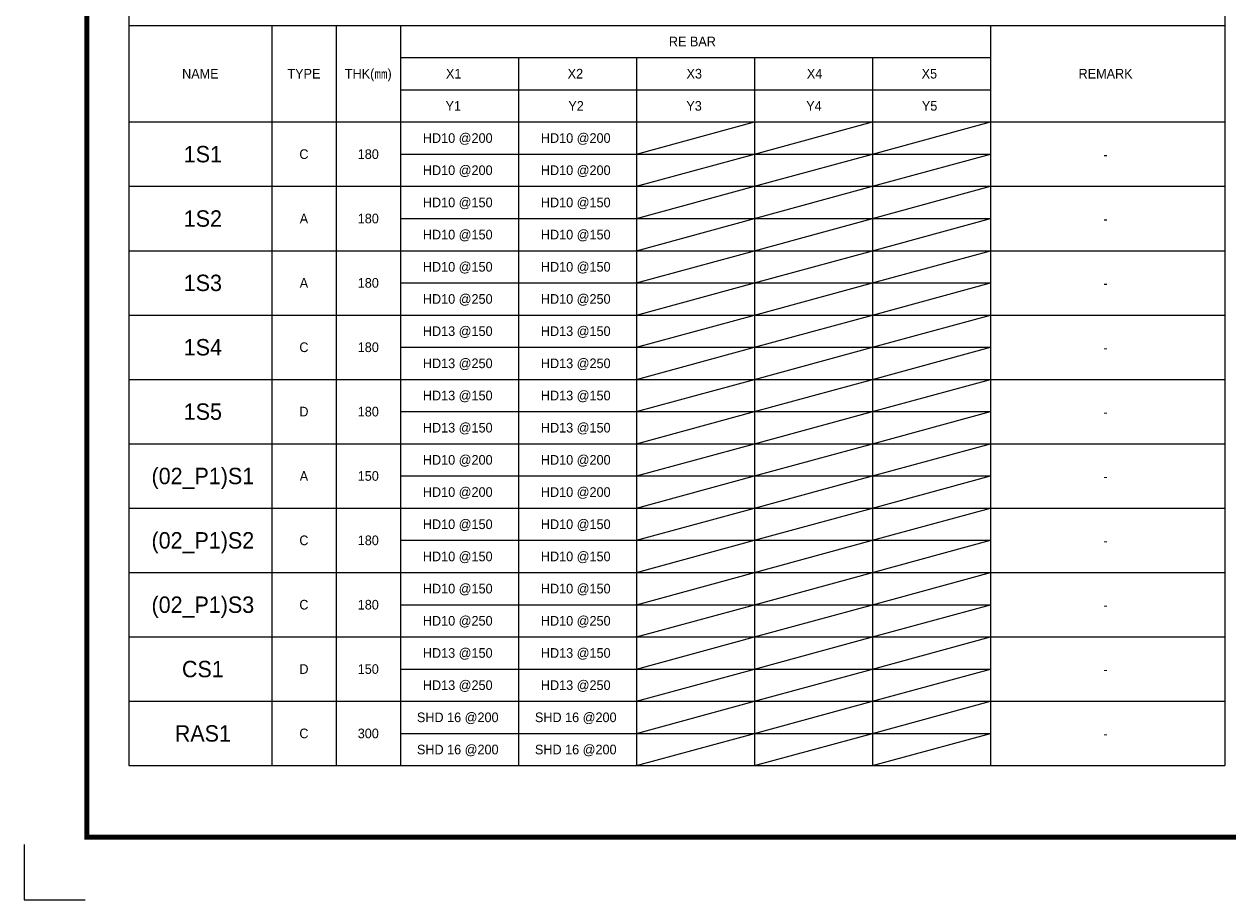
# Model space of a CAD drawing. Header units: millimetres. Extents: x 3445018 to 4174071, y -6064565 to -5122887.
# Tile 11 of 192: x 3669471 to 3680694, y -5863538 to -5855373. Entities that reach past the tile are written whole.
import ezdxf
from ezdxf.enums import TextEntityAlignment as Align

# ---------------------------------------------------------------- set-up
doc = ezdxf.new("R2010")
doc.units = ezdxf.units.MM
doc.header["$MEASUREMENT"] = 0
for name, color, linetype in [('A_GE_FORM', 7, 'CONTINUOUS'), ('AS-WAXM-TABL', 6, 'CONTINUOUS'), ('guide', 9, 'CONTINUOUS'), ('HA', 9, 'CONTINUOUS'), ('문자', 2, 'CONTINUOUS')]:
    doc.layers.add(name, color=color, linetype=linetype)
doc.styles.add('돋움', font='txt')

# ---------------------------------------------------------------- blocks, each defined once
blk = doc.blocks.new('sheet _서영')
at = {"layer": 'A_GE_FORM'}
for p, q in [((-362689.99, -1059041.18), (-362689.99, -1059058.43)), ((-362689.99, -1059041.18), (-362689.99, -1059058.43)), ((-362689.99, -1059058.43), (-362670.99, -1059058.43))]:
    blk.add_line(p, q, dxfattribs=at)
at = {"layer": 'A_GE_FORM', "const_width": 1.5}
blk.add_lwpolyline([(-361868.49, -1059038.93), (-362670.49, -1059038.93), (-362670.49, -1058483.93), (-361868.49, -1058483.93)], close=True, dxfattribs=at)

msp = doc.modelspace()

# ---------------------------------------------------------------- linework, layer by layer
at = {"layer": 'AS-WAXM-TABL'}
for p, q in [((3672980.322, -5858985.861), (3678480.322, -5858985.861)), ((3672980.322, -5861985.861), (3678480.322, -5861985.861))]:
    msp.add_line(p, q, dxfattribs=at)
at = {"layer": 'guide'}
for p, q in [((3670449.072, -5847495.861), (3670449.072, -5862285.861)), ((3670449.072, -5847495.861), (3670449.072, -5855385.86)), ((3680664.072, -5847495.861), (3680664.072, -5862285.861)), ((3670449.072, -5855385.86), (3680664.072, -5855385.86)), ((3671780.322, -5855385.86), (3671780.322, -5862285.861)), ((3672380.322, -5855385.86), (3672380.322, -5862285.861)), ((3672980.322, -5855385.86), (3672980.322, -5862285.861)), ((3672980.322, -5855685.861), (3678480.322, -5855685.861)), ((3674080.322, -5855685.861), (3674080.322, -5862285.861)), ((3672980.322, -5855985.861), (3678480.322, -5855985.861)), ((3670449.072, -5856285.861), (3680664.072, -5856285.861)), ((3672980.322, -5856585.861), (3678480.322, -5856585.861)), ((3670449.072, -5856885.861), (3680664.072, -5856885.861)), ((3672980.322, -5857185.861), (3678480.322, -5857185.861)), ((3670449.072, -5857485.861), (3680664.072, -5857485.861)), ((3672980.322, -5857785.861), (3678480.322, -5857785.861)), ((3670449.072, -5858085.861), (3680664.072, -5858085.861)), ((3672980.322, -5858385.861), (3678480.322, -5858385.861)), ((3672980.322, -5858385.861), (3678480.322, -5858385.861)), ((3670449.072, -5858685.861), (3680664.072, -5858685.861)), ((3672980.322, -5858985.861), (3678480.322, -5858985.861)), ((3670449.072, -5859285.861), (3680664.072, -5859285.861)), ((3672980.322, -5859585.861), (3678480.322, -5859585.861)), ((3670449.072, -5859885.861), (3680664.072, -5859885.861)), ((3672980.322, -5860185.861), (3678480.322, -5860185.861)), ((3670449.072, -5860485.861), (3680664.072, -5860485.861)), ((3672980.322, -5860785.861), (3678480.322, -5860785.861)), ((3670449.072, -5861085.861), (3680664.072, -5861085.861)), ((3672980.322, -5861385.861), (3678480.322, -5861385.861)), ((3672980.322, -5861385.861), (3678480.322, -5861385.861)), ((3670449.072, -5861685.861), (3680664.072, -5861685.861)), ((3672980.322, -5861985.861), (3678480.322, -5861985.861)), ((3670449.072, -5862285.861), (3680664.072, -5862285.861)), ((3670449.072, -5862285.861), (3680664.072, -5862285.861))]:
    msp.add_line(p, q, dxfattribs=at)
at = {"layer": 'HA'}
for p, q in [((3678480.322, -5855385.86), (3678480.322, -5862285.861)), ((3675180.322, -5855685.861), (3675180.322, -5862285.861)), ((3676280.322, -5855685.861), (3676280.322, -5862285.861)), ((3677380.322, -5855685.861), (3677380.322, -5862285.861)), ((3675180.322, -5856585.861), (3676280.322, -5856285.861)), ((3676280.322, -5856585.861), (3677380.322, -5856285.861)), ((3677380.322, -5856585.861), (3678480.322, -5856285.861)), ((3675180.322, -5856885.861), (3676280.322, -5856585.861)), ((3676280.322, -5856885.861), (3677380.322, -5856585.861)), ((3677380.322, -5856885.861), (3678480.322, -5856585.861)), ((3675180.322, -5857185.861), (3676280.322, -5856885.861)), ((3676280.322, -5857185.861), (3677380.322, -5856885.861)), ((3677380.322, -5857185.861), (3678480.322, -5856885.861)), ((3675180.322, -5857485.861), (3676280.322, -5857185.861)), ((3676280.322, -5857485.861), (3677380.322, -5857185.861)), ((3677380.322, -5857485.861), (3678480.322, -5857185.861)), ((3675180.322, -5857785.861), (3676280.322, -5857485.861)), ((3676280.322, -5857785.861), (3677380.322, -5857485.861)), ((3677380.322, -5857785.861), (3678480.322, -5857485.861)), ((3675180.322, -5858085.861), (3676280.322, -5857785.861)), ((3675180.322, -5858085.861), (3676280.322, -5857785.861)), ((3676280.322, -5858085.861), (3677380.322, -5857785.861)), ((3676280.322, -5858085.861), (3677380.322, -5857785.861)), ((3677380.322, -5858085.861), (3678480.322, -5857785.861)), ((3677380.322, -5858085.861), (3678480.322, -5857785.861)), ((3675180.322, -5858385.861), (3676280.322, -5858085.861)), ((3676280.322, -5858385.861), (3677380.322, -5858085.861)), ((3677380.322, -5858385.861), (3678480.322, -5858085.861)), ((3675180.322, -5858685.861), (3676280.322, -5858385.861)), ((3676280.322, -5858685.861), (3677380.322, -5858385.861)), ((3677380.322, -5858685.861), (3678480.322, -5858385.861)), ((3675180.322, -5858985.861), (3676280.322, -5858685.861)), ((3676280.322, -5858985.861), (3677380.322, -5858685.861)), ((3677380.322, -5858985.861), (3678480.322, -5858685.861)), ((3675180.322, -5859285.861), (3676280.322, -5858985.861)), ((3676280.322, -5859285.861), (3677380.322, -5858985.861)), ((3677380.322, -5859285.861), (3678480.322, -5858985.861)), ((3675180.322, -5859585.861), (3676280.322, -5859285.861)), ((3676280.322, -5859585.861), (3677380.322, -5859285.861)), ((3677380.322, -5859585.861), (3678480.322, -5859285.861)), ((3675180.322, -5859885.861), (3676280.322, -5859585.861)), ((3676280.322, -5859885.861), (3677380.322, -5859585.861)), ((3677380.322, -5859885.861), (3678480.322, -5859585.861)), ((3675180.322, -5860185.861), (3676280.322, -5859885.861)), ((3676280.322, -5860185.861), (3677380.322, -5859885.861)), ((3677380.322, -5860185.861), (3678480.322, -5859885.861)), ((3675180.322, -5860485.861), (3676280.322, -5860185.861)), ((3676280.322, -5860485.861), (3677380.322, -5860185.861)), ((3677380.322, -5860485.861), (3678480.322, -5860185.861)), ((3675180.322, -5860785.861), (3676280.322, -5860485.861)), ((3676280.322, -5860785.861), (3677380.322, -5860485.861)), ((3677380.322, -5860785.861), (3678480.322, -5860485.861)), ((3675180.322, -5861085.861), (3676280.322, -5860785.861)), ((3675180.322, -5861085.861), (3676280.322, -5860785.861)), ((3676280.322, -5861085.861), (3677380.322, -5860785.861)), ((3676280.322, -5861085.861), (3677380.322, -5860785.861)), ((3677380.322, -5861085.861), (3678480.322, -5860785.861)), ((3677380.322, -5861085.861), (3678480.322, -5860785.861)), ((3675180.322, -5861385.861), (3676280.322, -5861085.861)), ((3676280.322, -5861385.861), (3677380.322, -5861085.861)), ((3677380.322, -5861385.861), (3678480.322, -5861085.861)), ((3675180.322, -5861685.861), (3676280.322, -5861385.861)), ((3676280.322, -5861685.861), (3677380.322, -5861385.861)), ((3677380.322, -5861685.861), (3678480.322, -5861385.861)), ((3675180.322, -5861985.861), (3676280.322, -5861685.861)), ((3676280.322, -5861985.861), (3677380.322, -5861685.861)), ((3677380.322, -5861985.861), (3678480.322, -5861685.861)), ((3675180.322, -5862285.861), (3676280.322, -5861985.861)), ((3676280.322, -5862285.861), (3677380.322, -5861985.861)), ((3677380.322, -5862285.861), (3678480.322, -5861985.861))]:
    msp.add_line(p, q, dxfattribs=at)

# ---------------------------------------------------------------- block references
at = {"layer": '문자', "xscale": 30, "yscale": 30, "zscale": 30}
msp.add_blockref('sheet _서영', (14550171.1, 25908215.115), dxfattribs=at)

# ---------------------------------------------------------------- texts
at = {"layer": '문자', "style": '돋움'}
for s, p in [('RE BAR', (3675701.548, -5855535.861)), ('NAME', (3671114.697, -5855835.861)), ('TYPE', (3672080.322, -5855835.861)), ('THK(㎜)', (3672680.322, -5855835.861)), ('X1', (3673476.437, -5855835.861)), ('X2', (3674610.838, -5855835.861)), ('X3', (3675719.03, -5855835.861)), ('X4', (3676840.865, -5855835.861)), ('X5', (3677910.838, -5855835.861)), ('REMARK', (3679553.52, -5855835.861)), ('Y1', (3673472.581, -5856135.861)), ('Y2', (3674617.192, -5856135.861)), ('Y3', (3675717.192, -5856135.861)), ('Y4', (3676834.821, -5856135.861)), ('Y5', (3677912.895, -5856135.861)), ('HD10 @200', (3673514.259, -5856435.861)), ('HD10 @200', (3674614.259, -5856435.861)), ('C', (3672080.322, -5856585.861)), ('180', (3672680.322, -5856585.861)), ('-', (3679553.52, -5856589.462)), ('HD10 @200', (3673514.259, -5856735.861)), ('HD10 @200', (3674614.259, -5856735.861)), ('HD10 @150', (3673514.259, -5857035.861)), ('HD10 @150', (3674614.259, -5857035.861)), ('A', (3672080.322, -5857185.861)), ('180', (3672680.322, -5857185.861)), ('-', (3679553.52, -5857189.462)), ('HD10 @150', (3673514.259, -5857335.861)), ('HD10 @150', (3674614.259, -5857335.861)), ('HD10 @150', (3673514.259, -5857635.861)), ('HD10 @150', (3674614.259, -5857635.861)), ('A', (3672080.322, -5857785.861)), ('180', (3672680.322, -5857785.861)), ('HD10 @250', (3673514.259, -5857935.861)), ('HD10 @250', (3674614.259, -5857935.861)), ('-', (3679553.52, -5857789.462)), ('HD13 @150', (3673514.259, -5858235.861)), ('HD13 @150', (3674614.259, -5858235.861)), ('C', (3672080.322, -5858385.861)), ('180', (3672680.322, -5858385.861)), ('-', (3679553.52, -5858389.462)), ('HD13 @250', (3673514.259, -5858535.861)), ('HD13 @250', (3674614.259, -5858535.861)), ('HD13 @150', (3673514.259, -5858835.861)), ('HD13 @150', (3674614.259, -5858835.861)), ('D', (3672080.322, -5858985.861)), ('180', (3672680.322, -5858985.861)), ('-', (3679553.52, -5858989.462)), ('HD13 @150', (3673514.259, -5859135.861)), ('HD13 @150', (3674614.259, -5859135.861)), ('HD10 @200', (3673514.259, -5859435.861)), ('HD10 @200', (3674614.259, -5859435.861)), ('A', (3672080.322, -5859585.861)), ('150', (3672680.322, -5859585.861)), ('HD10 @200', (3673514.259, -5859735.861)), ('HD10 @200', (3674614.259, -5859735.861)), ('-', (3679553.52, -5859589.462)), ('HD10 @150', (3673514.259, -5860035.861)), ('HD10 @150', (3674614.259, -5860035.861)), ('C', (3672080.322, -5860185.861)), ('180', (3672680.322, -5860185.861)), ('-', (3679553.52, -5860189.462)), ('HD10 @150', (3673514.259, -5860335.861)), ('HD10 @150', (3674614.259, -5860335.861)), ('HD10 @150', (3673514.259, -5860635.861)), ('HD10 @150', (3674614.259, -5860635.861)), ('C', (3672080.322, -5860785.861)), ('180', (3672680.322, -5860785.861)), ('-', (3679553.52, -5860789.462)), ('HD10 @250', (3673514.259, -5860935.861)), ('HD10 @250', (3674614.259, -5860935.861)), ('HD13 @150', (3673514.259, -5861235.861)), ('HD13 @150', (3674614.259, -5861235.861)), ('D', (3672080.322, -5861385.861)), ('150', (3672680.322, -5861385.861)), ('HD13 @250', (3673514.259, -5861535.861)), ('HD13 @250', (3674614.259, -5861535.861)), ('-', (3679553.52, -5861389.462)), ('SHD 16 @200', (3673514.259, -5861835.861)), ('SHD 16 @200', (3674614.259, -5861835.861)), ('C', (3672080.322, -5861985.861)), ('300', (3672680.322, -5861985.861)), ('-', (3679553.52, -5861989.462)), ('SHD 16 @200', (3673514.259, -5862135.861)), ('SHD 16 @200', (3673514.259, -5862135.861)), ('SHD 16 @200', (3674614.259, -5862135.861))]:
    msp.add_text(s, height=90, dxfattribs=at).set_placement(p, align=Align.MIDDLE_CENTER)
at = {"layer": '문자', "color": 3, "style": '돋움'}
for s, p in [('1S1', (3671138.053, -5856585.861)), ('1S2', (3671138.053, -5857185.861)), ('1S3', (3671138.053, -5857785.861)), ('1S4', (3671138.053, -5858385.861)), ('1S5', (3671138.053, -5858985.861)), ('(02_P1)S1', (3671138.053, -5859585.861)), ('(02_P1)S2', (3671138.053, -5860185.861)), ('(02_P1)S3', (3671138.053, -5860785.861)), ('CS1', (3671138.053, -5861385.861)), ('RAS1', (3671138.053, -5861985.861))]:
    msp.add_text(s, height=153, dxfattribs=at).set_placement(p, align=Align.MIDDLE_CENTER)

doc.saveas('drawing.dxf')
